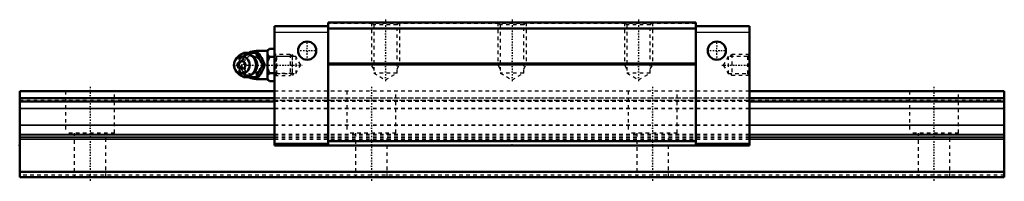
# Model space of a CAD drawing. Header units: millimetres. Extents: x -20 to 260, y -1 to 45.
import ezdxf

# ---------------------------------------------------------------- set-up
doc = ezdxf.new("R2010")
doc.units = ezdxf.units.MM
doc.linetypes.add('Center', pattern=[1.5, 0.45, -0.5, 0.05, -0.5])
doc.linetypes.add('Dashed', pattern=[2, 1, -1])
for name, color, linetype, lineweight in [('2d ConnectionPoints', 7, 'Continuous', 50), ('AM_0', 7, 'Continuous', 50), ('AM_4', 3, 'Continuous', 25), ('AM_5', 3, 'Continuous', 25), ('AM_7', 7, 'Center', 25), ('AM_9', 6, 'Dashed', 25)]:
    doc.layers.add(name, color=color, linetype=linetype, lineweight=lineweight)

# ---------------------------------------------------------------- blocks, each defined once
blk = doc.blocks.new('1_B_M6F_grease_nipple_joint1_SVR_0_in_SVS35LR1SS280LG200BM6F7250001_0')
at = {"layer": 'AM_0'}
for p, q in [((51, 36.52), (50.5, 36.02)), ((51, 36.52), (52.5, 36.52)), ((41.7, 33.86), (41.34, 33.34)), ((43.42, 35.09), (43.65, 35.4)), ((43.65, 35.4), (47.83, 35.4)), ((50.5, 35.9), (47.2, 35.9)), ((50.5, 36.02), (50.5, 27.78)), ((51, 34.21), (52.5, 34.21)), ((49.27, 31.9), (49.71, 31.9)), ((41.34, 30.46), (41.7, 29.94)), ((43.65, 28.4), (43.42, 28.71)), ((43.65, 28.4), (47.83, 28.4)), ((51, 29.59), (52.5, 29.59)), ((47.2, 27.9), (50.5, 27.9)), ((50.5, 27.78), (51, 27.28)), ((51, 27.28), (52.5, 27.28))]:
    blk.add_line(p, q, dxfattribs=at)
for points in [[(51, 36.52), (50.71, 36.2), (50.5, 35.86)], [(47.4, 35.4), (47.58, 34.85), (47.68, 34.57), (47.8, 34.28), (47.98, 33.88), (48.21, 33.45), (48.45, 33.05), (48.72, 32.65), (49, 32.27), (49.27, 31.9)], [(49.71, 31.9), (49.58, 32.26), (49.45, 32.63), (49.28, 33.03), (49.09, 33.43), (48.78, 33.99), (48.43, 34.56), (48.13, 34.99), (47.83, 35.4)], [(50.5, 34.87), (50.56, 34.76), (50.75, 34.48), (51, 34.21)], [(51, 34.21), (50.71, 33.57), (50.5, 32.89)], [(49.27, 31.9), (48.87, 31.35), (48.67, 31.07), (48.47, 30.78), (48.22, 30.38), (48, 29.95), (47.81, 29.55), (47.65, 29.15), (47.52, 28.77), (47.4, 28.4)], [(47.83, 28.4), (48.1, 28.76), (48.35, 29.13), (48.61, 29.53), (48.85, 29.93), (49.15, 30.49), (49.4, 31.06), (49.56, 31.49), (49.71, 31.9)], [(50.5, 30.91), (50.56, 30.7), (50.75, 30.14), (51, 29.59)], [(51, 29.59), (50.71, 29.27), (50.5, 28.93)], [(50.5, 27.94), (50.56, 27.84), (50.75, 27.55), (51, 27.28)]]:
    blk.add_lwpolyline(points, dxfattribs=at)
for centre, radius, start, end in [((44.16, 31.9), 3.3, 270, 90), ((47.2, 31.9), 4, 90, 118.8654), ((47.2, 31.9), 4, 241.504, 270)]:
    blk.add_arc(centre, radius, start, end, dxfattribs=at)
for major_axis in [(0, 2.42), (0, -1.12)]:
    blk.add_ellipse((43.15, 31.9), major_axis=major_axis, ratio=0.927184, dxfattribs=at)
blk.add_ellipse((44.16, 31.9), major_axis=(0, 3.3), ratio=0.927184, start_param=2.207257, end_param=7.217521, dxfattribs=at)
at = {"layer": 'AM_4'}
for p, q in [((47.2, 35.9), (47.2, 35.42)), ((47.2, 28.38), (47.2, 27.9))]:
    blk.add_line(p, q, dxfattribs=at)
blk.add_ellipse((44.97, 31.9), major_axis=(0, 2.97), ratio=0.927184, start_param=3.499913, end_param=5.924864, dxfattribs=at)
at = {"layer": 'AM_5', "linetype": 'Dashed'}
for p, q in [((52.5, 34.9), (53.04, 34.29)), ((53.04, 28.9), (53.04, 34.9)), ((57.5, 34.29), (53.04, 34.29)), ((57.5, 29.51), (53.04, 29.51))]:
    blk.add_line(p, q, dxfattribs=at)
at = {"layer": 'AM_7'}
for p, q in [((44.16, 28.44), (44.16, 35.37)), ((47.2, 27.7), (47.2, 36.1)), ((40.69, 31.9), (60.29, 31.9))]:
    blk.add_line(p, q, dxfattribs=at)
at = {"layer": 'AM_9'}
for p, q in [((47.2, 35.42), (47.2, 28.38)), ((56.89, 34.9), (52.5, 34.9)), ((57.5, 34.29), (56.89, 34.9)), ((56.89, 34.9), (56.89, 28.9)), ((57.5, 34.29), (57.5, 29.51)), ((41.78, 31.9), (42.21, 31.9)), ((47.45, 31.93), (47.45, 31.87)), ((52.5, 28.9), (56.89, 28.9)), ((56.89, 28.9), (57.5, 29.51))]:
    blk.add_line(p, q, dxfattribs=at)
for points in [[(44.08, 35.4), (43.96, 35.04), (43.82, 34.67), (43.66, 34.27), (43.46, 33.87), (43.16, 33.31), (42.81, 32.74), (42.51, 32.31), (42.21, 31.9)], [(46.67, 29.85), (46.5, 29.68), (46.28, 29.5), (46.05, 29.35), (45.8, 29.22), (45.54, 29.12), (45.28, 29.06), (45.01, 29.02), (44.73, 29.02), (44.46, 29.05), (44.19, 29.1), (43.93, 29.19), (43.68, 29.31), (43.44, 29.46), (43.21, 29.64), (43.01, 29.83), (42.82, 30.06), (42.66, 30.3), (42.52, 30.56), (42.4, 30.83), (42.31, 31.11), (42.25, 31.41), (42.22, 31.7), (42.22, 32), (42.24, 32.3), (42.29, 32.6), (42.37, 32.88), (42.48, 33.16), (42.61, 33.42), (42.76, 33.67), (42.94, 33.89), (43.14, 34.1), (43.35, 34.28), (43.58, 34.43), (43.83, 34.56), (44.09, 34.66), (44.35, 34.74), (44.62, 34.78), (44.89, 34.78), (45.17, 34.76), (45.44, 34.71), (45.7, 34.62), (45.96, 34.5), (46.17, 34.38)], [(42.41, 33.53), (42.59, 33.85), (42.84, 34.25), (43.1, 34.65), (43.38, 35.03), (43.42, 35.09)], [(46.17, 34.38), (46.2, 34.36), (46.42, 34.19), (46.6, 34.02)], [(48.34, 33.25), (48.02, 33.57), (47.62, 33.88), (47.2, 34.15)], [(41.78, 31.9), (41.96, 32.45), (42.06, 32.73)], [(42.08, 31.01), (42.03, 31.15), (41.9, 31.53), (41.78, 31.9)], [(42.21, 31.9), (42.47, 31.54), (42.73, 31.17), (42.99, 30.77), (43.23, 30.37), (43.53, 29.81), (43.78, 29.24), (43.94, 28.81), (44.08, 28.4)], [(48.76, 31.18), (48.88, 31.52), (48.92, 31.87), (48.89, 32.22), (48.78, 32.57), (48.77, 32.61)], [(43.42, 28.71), (43.24, 28.95), (42.85, 29.52), (42.6, 29.93), (42.44, 30.23)], [(47.2, 29.65), (47.66, 29.94), (48.04, 30.25), (48.35, 30.56)]]:
    blk.add_lwpolyline(points, dxfattribs=at)
blk.add_arc((47.2, 31.9), 4, 118.8654, 241.504, dxfattribs=at)
for centre, major_axis, start_param, end_param in [((44.16, 31.9), (0, 3.3), 0.934336, 2.207257), ((44.97, 31.9), (0, 2.97), 5.924864, 7.175665), ((46.05, 31.9), (0, -2.57), 2.639469, 6.785309), ((44.97, 31.9), (0, 2.97), 2.276566, 3.499913)]:
    blk.add_ellipse(centre, major_axis=major_axis, ratio=0.927184, start_param=start_param, end_param=end_param, dxfattribs=at)
for centre, major_axis in [((44.7, 31.9), (0, -2.97)), ((46.18, 31.9), (0, -3.44))]:
    blk.add_ellipse(centre, major_axis=major_axis, ratio=0.927184, dxfattribs=at)
blk = doc.blocks.new('2_SVR_35LR1SSB_M6F1_Slide_0_in_SVS35LR1SS280LG200BM6F7250001_0')
at = {"layer": 'AM_0'}
for p, q in [((67.75, 43), (52.5, 43)), ((52.5, 43), (52.5, 9)), ((172.25, 44), (67.75, 44)), ((67.75, 44), (67.75, 9)), ((172.25, 42.3), (67.75, 42.3)), ((172.25, 44), (172.25, 9)), ((187.5, 43), (172.25, 43)), ((187.5, 43), (187.5, 9)), ((172.25, 32.3), (67.75, 32.3)), ((172.25, 32.01), (67.75, 32.01)), ((67.75, 9.5), (52.5, 9.5)), ((187.5, 9), (52.5, 9)), ((172.25, 10.2), (67.75, 10.2)), ((187.5, 9.5), (172.25, 9.5))]:
    blk.add_line(p, q, dxfattribs=at)
for centre in [(61.75, 36), (178.25, 36)]:
    blk.add_circle(centre, 2.6, dxfattribs=at)
at = {"layer": 'AM_4'}
for p, q in [((67.75, 41.2), (52.5, 41.2)), ((187.5, 41.2), (172.25, 41.2))]:
    blk.add_line(p, q, dxfattribs=at)
at = {"layer": 'AM_5', "linetype": 'Dashed'}
for p, q in [((80, 44), (80, 32)), ((88, 44), (88, 32)), ((116, 44), (116, 32)), ((124, 44), (124, 32)), ((152, 44), (152, 32)), ((160, 44), (160, 32)), ((58, 34.36), (57.5, 34.9)), ((57.5, 34.9), (57.5, 28.9)), ((182, 34.36), (182.5, 34.9)), ((187.5, 34.9), (182.5, 34.9)), ((182.5, 34.9), (182.5, 28.9)), ((88, 32), (80, 32)), ((80.68, 30.8), (80, 32)), ((87.32, 30.8), (88, 32)), ((124, 32), (116, 32)), ((116.68, 30.8), (116, 32)), ((123.32, 30.8), (124, 32)), ((160, 32), (152, 32)), ((152.68, 30.8), (152, 32)), ((159.32, 30.8), (160, 32)), ((58, 29.44), (57.5, 28.9)), ((182, 29.44), (182.5, 28.9)), ((187.5, 28.9), (182.5, 28.9))]:
    blk.add_line(p, q, dxfattribs=at)
at = {"layer": 'AM_7'}
for p, q in [((84, 44.82), (84, 26.87)), ((120, 44.82), (120, 26.87)), ((156, 44.82), (156, 26.87)), ((61.75, 33.27), (61.75, 38.73)), ((178.25, 33.27), (178.25, 38.73)), ((59.02, 36), (64.48, 36)), ((175.52, 36), (180.98, 36)), ((179.71, 31.9), (187.87, 31.9))]:
    blk.add_line(p, q, dxfattribs=at)
at = {"layer": 'AM_9'}
for p, q in [((172.25, 43.7), (67.75, 43.7)), ((80, 44), (80.68, 43.32)), ((80.68, 43.32), (80.68, 29.6)), ((87.32, 43.32), (80.68, 43.32)), ((87.32, 43.32), (88, 44)), ((87.32, 29.6), (87.32, 43.32)), ((116, 44), (116.68, 43.32)), ((116.68, 43.32), (116.68, 29.6)), ((123.32, 43.32), (116.68, 43.32)), ((123.32, 43.32), (124, 44)), ((123.32, 29.6), (123.32, 43.32)), ((152, 44), (152.68, 43.32)), ((152.68, 43.32), (152.68, 29.6)), ((159.32, 43.32), (152.68, 43.32)), ((159.32, 43.32), (160, 44)), ((159.32, 29.6), (159.32, 43.32)), ((53.04, 34.36), (52.5, 34.9)), ((58.5, 34.36), (53.04, 34.36)), ((53.04, 34.36), (53.04, 29.44)), ((59.92, 31.9), (58.5, 34.36)), ((58.5, 34.36), (58.5, 29.44)), ((181.5, 34.36), (180.08, 31.9)), ((186.96, 34.36), (181.5, 34.36)), ((181.5, 34.36), (181.5, 29.44)), ((187.5, 34.9), (186.96, 34.36)), ((186.96, 34.36), (186.96, 29.44)), ((58.5, 29.44), (59.92, 31.9)), ((180.08, 31.9), (181.5, 29.44)), ((52.5, 28.9), (53.04, 29.44)), ((53.04, 29.44), (58.5, 29.44)), ((80.68, 29.6), (84, 27.68)), ((87.32, 29.6), (80.68, 29.6)), ((84, 27.68), (87.32, 29.6)), ((116.68, 29.6), (120, 27.68)), ((123.32, 29.6), (116.68, 29.6)), ((120, 27.68), (123.32, 29.6)), ((152.68, 29.6), (156, 27.68)), ((159.32, 29.6), (152.68, 29.6)), ((156, 27.68), (159.32, 29.6)), ((181.5, 29.44), (186.96, 29.44)), ((186.96, 29.44), (187.5, 28.9)), ((187.5, 24.5), (52.5, 24.5)), ((187.5, 24.41), (52.5, 24.41)), ((187.5, 22.5), (52.5, 22.5)), ((187.5, 22.48), (52.5, 22.48)), ((52.5, 21.9), (187.5, 21.9)), ((187.5, 21.5), (52.5, 21.5)), ((187.5, 19.48), (52.5, 19.48)), ((187.5, 19.38), (52.5, 19.38)), ((187.5, 14.78), (52.5, 14.78)), ((187.5, 14.71), (52.5, 14.71)), ((187.5, 12.1), (52.5, 12.1)), ((187.5, 11.63), (52.5, 11.63)), ((187.5, 11.17), (52.5, 11.17)), ((187.5, 10.7), (52.5, 10.7))]:
    blk.add_line(p, q, dxfattribs=at)
blk = doc.blocks.new('3_SVR_35LR28020_R_Track_0_in_SVS35LR1SS280LG200BM6F7250001_0')
at = {"layer": 'AM_0'}
for p, q in [((52.5, 24.5), (-20, 24.5)), ((-20, 24.5), (-20, 0)), ((52.5, 22.5), (-20, 22.5)), ((260, 24.5), (187.5, 24.5)), ((260, 22.5), (187.5, 22.5)), ((260, 24.5), (260, 0)), ((52.5, 21.5), (-20, 21.5)), ((260, 21.5), (187.5, 21.5)), ((260, 1.5), (-20, 1.5)), ((260, 0), (-20, 0))]:
    blk.add_line(p, q, dxfattribs=at)
at = {"layer": 'AM_4'}
for p, q in [((52.5, 24.41), (-20, 24.41)), ((260, 24.41), (187.5, 24.41)), ((52.5, 19.48), (-20, 19.48)), ((52.5, 19.38), (-20, 19.38)), ((260, 19.48), (187.5, 19.48)), ((260, 19.38), (187.5, 19.38)), ((52.5, 14.78), (-20, 14.78)), ((52.5, 14.71), (-20, 14.71)), ((260, 14.78), (187.5, 14.78)), ((260, 14.71), (187.5, 14.71)), ((52.5, 12.1), (-20, 12.1)), ((52.5, 11.63), (-20, 11.63)), ((260, 12.1), (187.5, 12.1)), ((260, 11.63), (187.5, 11.63)), ((52.5, 11.17), (-20, 11.17)), ((52.5, 10.7), (-20, 10.7)), ((260, 11.17), (187.5, 11.17)), ((260, 10.7), (187.5, 10.7))]:
    blk.add_line(p, q, dxfattribs=at)
at = {"layer": 'AM_7'}
for p, q in [((0, 25.73), (0, -1.23)), ((80, 25.73), (80, -1.23)), ((160, 25.73), (160, -1.23)), ((240, 25.73), (240, -1.23))]:
    blk.add_line(p, q, dxfattribs=at)
at = {"layer": 'AM_9'}
for p, q in [((260, 22.48), (-20, 22.48)), ((-7, 24.5), (-7, 12.5)), ((7, 12.5), (7, 24.5)), ((187.5, 24.5), (52.5, 24.5)), ((187.5, 24.41), (52.5, 24.41)), ((187.5, 22.5), (52.5, 22.5)), ((73, 24.5), (73, 12.5)), ((87, 12.5), (87, 24.5)), ((153, 24.5), (153, 12.5)), ((167, 12.5), (167, 24.5)), ((233, 24.5), (233, 12.5)), ((247, 12.5), (247, 24.5)), ((-20, 21.9), (260, 21.9)), ((187.5, 21.5), (52.5, 21.5)), ((187.5, 19.48), (52.5, 19.48)), ((187.5, 19.38), (52.5, 19.38)), ((187.5, 14.78), (52.5, 14.78)), ((187.5, 14.71), (52.5, 14.71)), ((7, 12.5), (-7, 12.5)), ((-4.5, 12.5), (-4.5, 0)), ((4.5, 0), (4.5, 12.5)), ((187.5, 12.1), (52.5, 12.1)), ((187.5, 11.63), (52.5, 11.63)), ((87, 12.5), (73, 12.5)), ((75.5, 12.5), (75.5, 0)), ((84.5, 0), (84.5, 12.5)), ((167, 12.5), (153, 12.5)), ((155.5, 12.5), (155.5, 0)), ((164.5, 0), (164.5, 12.5)), ((247, 12.5), (233, 12.5)), ((235.5, 12.5), (235.5, 0)), ((244.5, 0), (244.5, 12.5)), ((187.5, 11.17), (52.5, 11.17)), ((187.5, 10.7), (52.5, 10.7)), ((260, 0.5), (-20, 0.5))]:
    blk.add_line(p, q, dxfattribs=at)

msp = doc.modelspace()

# ---------------------------------------------------------------- linework, layer by layer
at = {"layer": '2d ConnectionPoints'}
for p in [(52.5, 31.9), (187.5, 31.9), (-20, 9), (120, 9), (0, 0), (0, 0)]:
    msp.add_point(p, dxfattribs=at)

# ---------------------------------------------------------------- block references
for name in ['2_SVR_35LR1SSB_M6F1_Slide_0_in_SVS35LR1SS280LG200BM6F7250001_0', '1_B_M6F_grease_nipple_joint1_SVR_0_in_SVS35LR1SS280LG200BM6F7250001_0', '3_SVR_35LR28020_R_Track_0_in_SVS35LR1SS280LG200BM6F7250001_0']:
    msp.add_blockref(name, (0, 0))

doc.saveas('drawing.dxf')
